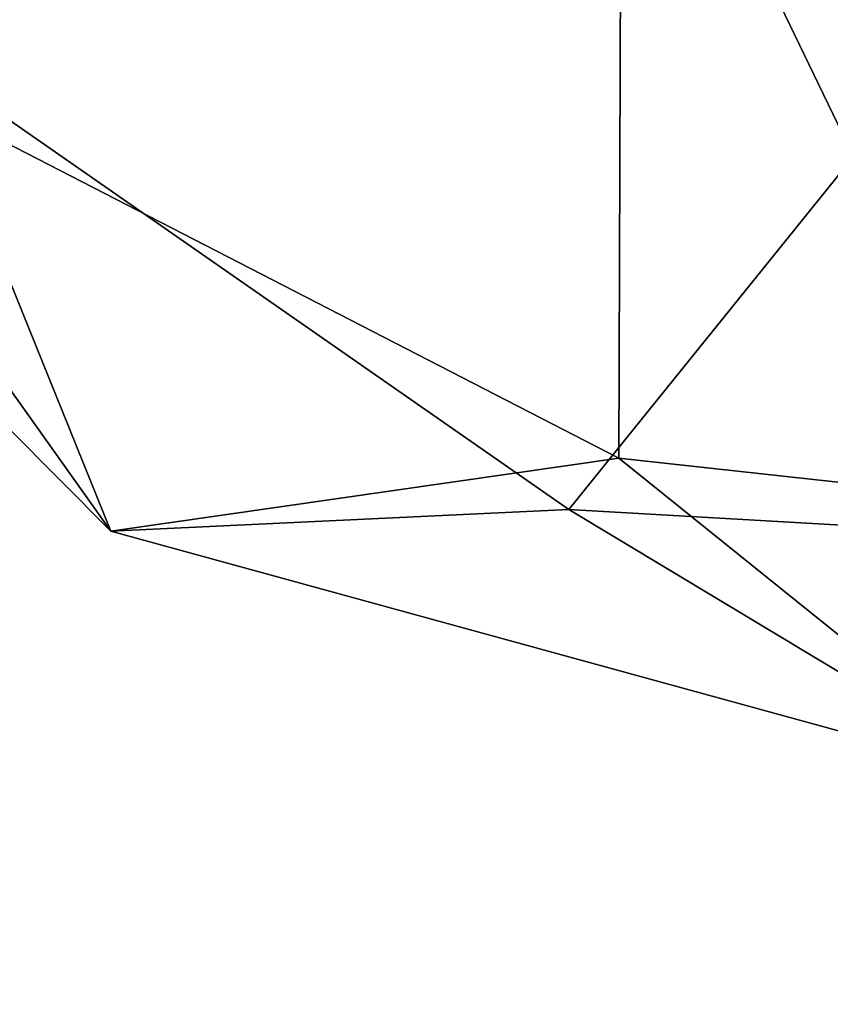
# Model space of a CAD drawing. Header units: inches. Extents: x 0 to 44.3, y -37.9 to 0.3.
# Tile 14 of 256: x 0.112 to 0.223, y -27.746 to -27.611. Entities that reach past the tile are written whole.
import ezdxf

# ---------------------------------------------------------------- set-up
doc = ezdxf.new("R2010")
doc.units = ezdxf.units.IN
doc.header["$LTSCALE"] = 0.03937
doc.header["$MEASUREMENT"] = 0
doc.layers.add('A-FURN-3-ST-BK', color=151, linetype='Continuous')

msp = doc.modelspace()

# ---------------------------------------------------------------- meshes
at = {"layer": 'A-FURN-3-ST-BK'}
mesh = msp.add_polyface(dxfattribs=at)
corners = [(0.03401, -27.58982, 32.5), (0.00082, -27.46534, 5.25), (0.03401, -27.58982, 5.25), (0.12478, -27.68124, 32.5), (0.12478, -27.68124, 5.25), (0.24903, -27.71533, 32.5), (0.24903, -27.71533, 5.25), (0.04785, -27.49529, 32.77996), (0.01287, -27.44631, 32.73098), (0.01285, -27.51706, 32.62498), (0.04776, -27.58101, 32.65147), (0.00082, -27.46534, 32.5), (0.07346, -27.60908, 32.6631), (0.19425, -27.67126, 32.68886), (0.24916, -27.67726, 32.69134), (0.19458, -27.56432, 32.849), (0.24955, -27.56886, 32.85354), (0.19507, -27.40421, 32.95602), (0.07359, -27.51677, 32.80145), (0.24927, -27.68184, 5.125), (0.1874, -27.67825, 5.13535), (0.09859, -27.61648, 5.12161), (0.03745, -27.52722, 5.13535), (0.16332, -27.5522, 5.03252), (0.25082, -27.46534, 5), (0.24992, -27.59033, 5.03349), (0.24385, -27.60822, 5.04497), (0.10789, -27.47128, 5.04497), (1.82282, -27.76229, 32.5), (3.39625, -27.84265, 32.69134), (1.82443, -27.72426, 32.69134), (1.82973, -27.616, 32.85355), (1.83785, -27.45399, 32.96194), (3.4065, -27.73475, 32.85355), (3.42201, -27.57328, 32.96194), (3.39287, -27.88056, 5.25), (1.82282, -27.76229, 5.25), (1.83594, -27.51263, 5), (3.40508, -27.75616, 5.03349), (1.82938, -27.63746, 5.03349), (1.82458, -27.72884, 5.125), (3.39614, -27.84723, 5.125)]
mesh.append_faces([[corners[k] for k in face] for face in [(0, 1, 2), (0, 2, 3), (3, 2, 4), (3, 4, 5), (5, 4, 6), (7, 8, 9, 10), (10, 9, 0), (0, 9, 11), (10, 0, 12), (12, 0, 3), (12, 3, 13), (13, 3, 5), (13, 5, 14), (13, 14, 15), (15, 14, 16), (15, 16, 17), (18, 7, 10, 12), (15, 18, 12, 13), (19, 6, 20), (20, 6, 4), (20, 4, 21), (21, 4, 2), (21, 2, 22), (22, 2, 1), (23, 24, 25), (23, 25, 26), (26, 25, 19), (26, 19, 20), (23, 26, 20, 21), (23, 21, 22, 27), (28, 29, 30), (28, 30, 5), (5, 30, 14), (14, 30, 31), (14, 31, 16), (16, 31, 32), (33, 34, 32, 31), (29, 33, 31, 30), (35, 28, 36), (36, 28, 6), (6, 28, 5), (37, 38, 39), (37, 39, 24), (24, 39, 25), (25, 39, 40), (25, 40, 19), (19, 40, 36), (19, 36, 6), (38, 41, 40, 39), (40, 35, 36)]])

doc.saveas('drawing.dxf')
